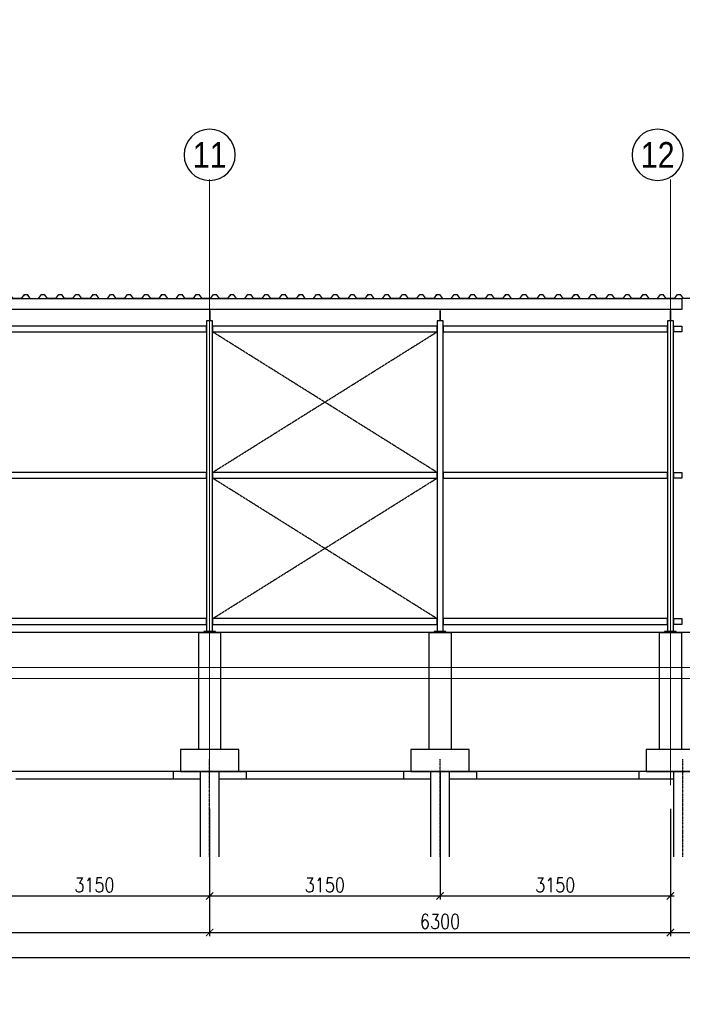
# Model space of a CAD drawing. Header units: millimetres. Extents: x -374129 to 1163271, y -112652 to 695637.
# Tile 230 of 256: x 48483 to 57543, y 50719 to 64180. Entities that reach past the tile are written whole.
import ezdxf
from ezdxf import colors
from ezdxf.entities.mleader import LeaderData, LeaderLine
from ezdxf.enums import TextEntityAlignment as Align
from ezdxf.math import Vec2, Vec3

# ---------------------------------------------------------------- set-up
doc = ezdxf.new("R2010")
doc.units = ezdxf.units.MM
doc.header["$PDMODE"] = 4
doc.linetypes.add('ACAD_ISO04W100', pattern=[30, 24, -3, 0, -3])
doc.linetypes.add('rcad -.-', pattern=[18, 12, -3, 0, -3])
doc.layers.add('A_HATCH', color=251, linetype='Continuous', lineweight=0)
doc.layers.add('KRT_osie', color=55, linetype='ACAD_ISO04W100', lineweight=18)
for name, color, linetype in [('KRT_fund', 3, 'Continuous'), ('KRT_izolacje', 252, 'Continuous'), ('KRT_opisy', 146, 'Continuous'), ('KRT_osie_budopis', 1, 'Continuous'), ('KRT_pale', 7, 'Continuous'), ('KRT_sciany', 2, 'Continuous'), ('KRT_stal', 4, 'Continuous'), ('KRT_wymiary', 4, 'Continuous'), ('KRT_wymiary_100', 4, 'Continuous')]:
    doc.layers.add(name, color=color, linetype=linetype)
doc.styles.add('biuro 1', font='arial.ttf')
doc.styles.add('WYMIAR', font='romans.shx', dxfattribs={"width": 0.8})
doc.linetypes.add('podbeton', pattern='A,0.3,-0.1,[131,ltypeshp.shx,S=0.1,R=0,X=-0.1,Y=0],-0.1,0.3', length=0.8)
doc.linetypes.add('ZIGZAG', pattern='A,0.0001,-0.2,[131,ltypeshp.shx,S=0.2,R=0,X=-0.2,Y=0],-0.4,[131,ltypeshp.shx,S=0.2,R=180,X=0.2,Y=0],-0.2', length=0.8001)
doc.dimstyles.new('KRT_1-100', dxfattribs={"dimscale": 100, "dimtxt": 2, "dimasz": 1, "dimexe": 0.5, "dimexo": 0, "dimgap": 0.5, "dimtad": 1, "dimdec": 1, "dimrnd": 0.1, "dimzin": 9, "dimdsep": 46, "dimtxsty": 'WYMIAR', "dimblk": 'ARCHTICK', "dimcen": 0.09, "dimdle": 0.5, "dimclrd": 1, "dimclre": 252, "dimclrt": 256, "dimadec": 0, "dimazin": 0, "dimtfac": 1, "dimtdec": 1, "dimtmove": 0, "dimatfit": 3, "dimfxl": 1, "dimtolj": 1, "dimtzin": 0, "dimarcsym": 0})

# ---------------------------------------------------------------- blocks, each defined once
blk = doc.blocks.new('TR55')
at = {"color": 0}
for p, q in [((-980, 0), (-992, -16)), ((-980, 0), (-940, 0)), ((-900, -55), (-940, 0)), ((-786, -55), (-745, 0)), ((-745, 0), (-705, 0)), ((-664, -55), (-705, 0)), ((-550, -55), (-510, 0)), ((-510, 0), (-470, 0)), ((-430, -55), (-470, 0)), ((-316, -55), (-275, 0)), ((-275, 0), (-235, 0)), ((-194, -55), (-235, 0)), ((-80, -55), (-40, 0)), ((-40, 0), (0, 0)), ((-900, -55), (-786, -55)), ((-550, -55), (-664, -55)), ((-316, -55), (-430, -55)), ((-80, -55), (-194, -55))]:
    blk.add_line(p, q, dxfattribs=at)
blk = doc.blocks.new('opis_osi')
at = {"linetype": 'Continuous'}
for start, end in [(90, 180), (0, 90), (180, 270), (270, 0)]:
    blk.add_arc((0, -37.5), 35, start, end, dxfattribs=at)
at = {"color": 0, "linetype": 'Continuous', "style": 'biuro 1', "width": 0.85}
blk.add_attdef('AA', text='', height=35, dxfattribs=at).set_placement((0.1, -37.5), align=Align.MIDDLE_CENTER)
blk = doc.blocks.new('slup160')
at = {"layer": 'KRT_stal'}
h = blk.add_hatch(color=256, dxfattribs=at)
h.dxf.hatch_style = 1
h.paths.add_polyline_path([(41, 4420), (-41, 4420), (-41, 4413), (-12, 4413, -0.414214), (-3, 4404), (-3, 4276, -0.414214), (-11, 4267), (-41, 4267), (-41, 4260), (41, 4260), (41, 4267), (12, 4267, -0.414214), (2, 4276), (2, 4404, -0.414214), (11, 4413), (41, 4413)])
for p, q in [((-3, 4404), (-3, 4276)), ((2, 4404), (2, 4276))]:
    blk.add_line(p, q, dxfattribs=at)
for points in [[(-41, 12), (41, 12), (41, 4260), (-41, 4260)], [(-80, 0), (80, 0), (80, 12), (-80, 12)]]:
    blk.add_lwpolyline(points, close=True, dxfattribs=at)
blk = doc.blocks.new('pale300')
at = {"color": 1, "linetype": 'rcad -.-', "ltscale": 0.2}
blk.add_line((0, -1165), (0, 169), dxfattribs=at)
at = {"color": 6, "linetype": 'ZIGZAG'}
for points in [[(130, -1165), (130, 0)], [(-130, 0), (-130, -1165)]]:
    blk.add_lwpolyline(points, dxfattribs=at)
blk = doc.blocks.new('_ArchTick')
at = {"color": 0, "linetype": 'ByBlock', "const_width": 0.15}
blk.add_lwpolyline([(-0.5, -0.5), (0.5, 0.5)], dxfattribs=at)
blk = doc.blocks.new('*D333')
at = {"layer": 'Defpoints', "color": 0, "transparency": 16777216}
for p in [(44780, 52435), (51080, 52443), (51080, 51701)]:
    blk.add_point(p, dxfattribs=at)
at = {"layer": 'KRT_wymiary_100', "color": 252, "lineweight": -2, "transparency": 16777216}
for p, q in [((44780, 52435), (44780, 51651)), ((51080, 52443), (51080, 51651))]:
    blk.add_line(p, q, dxfattribs=at)
at = {"layer": 'KRT_wymiary_100', "color": 1, "lineweight": -2, "transparency": 16777216}
blk.add_line((44730, 51701), (51130, 51701), dxfattribs=at)
at = {"layer": 'KRT_wymiary_100', "color": 1, "lineweight": -2, "transparency": 16777216, "xscale": 100, "yscale": 100, "zscale": 100, "rotation": 180}
blk.add_blockref('_ArchTick', (44780, 51701), dxfattribs=at)
at = {"layer": 'KRT_wymiary_100', "color": 1, "lineweight": -2, "transparency": 16777216, "xscale": 100, "yscale": 100, "zscale": 100}
blk.add_blockref('_ArchTick', (51080, 51701), dxfattribs=at)
at = {"layer": 'KRT_wymiary_100', "transparency": 16777216, "insert": (47930, 51851), "char_height": 200, "attachment_point": 5, "style": 'WYMIAR'}
blk.add_mtext('\\A1;6300', dxfattribs=at)
blk = doc.blocks.new('*D335')
at = {"layer": 'Defpoints', "color": 0, "transparency": 16777216}
for p in [(47930, 53902), (51080, 53390), (51080, 52200)]:
    blk.add_point(p, dxfattribs=at)
at = {"layer": 'KRT_wymiary_100', "color": 252, "lineweight": -2, "transparency": 16777216}
for p, q in [((47930, 53902), (47930, 52150)), ((51080, 53390), (51080, 52150))]:
    blk.add_line(p, q, dxfattribs=at)
at = {"layer": 'KRT_wymiary_100', "color": 1, "lineweight": -2, "transparency": 16777216}
blk.add_line((47880, 52200), (51130, 52200), dxfattribs=at)
at = {"layer": 'KRT_wymiary_100', "color": 1, "lineweight": -2, "transparency": 16777216, "xscale": 100, "yscale": 100, "zscale": 100, "rotation": 180}
blk.add_blockref('_ArchTick', (47930, 52200), dxfattribs=at)
at = {"layer": 'KRT_wymiary_100', "color": 1, "lineweight": -2, "transparency": 16777216, "xscale": 100, "yscale": 100, "zscale": 100}
blk.add_blockref('_ArchTick', (51080, 52200), dxfattribs=at)
at = {"layer": 'KRT_wymiary_100', "transparency": 16777216, "insert": (49505, 52350), "char_height": 200, "attachment_point": 5, "style": 'WYMIAR'}
blk.add_mtext('\\A1;3150', dxfattribs=at)
blk = doc.blocks.new('*D336')
at = {"layer": 'Defpoints', "color": 0, "transparency": 16777216}
for p in [(51080, 52435), (57380, 52443), (57380, 51701)]:
    blk.add_point(p, dxfattribs=at)
at = {"layer": 'KRT_wymiary_100', "color": 252, "lineweight": -2, "transparency": 16777216}
for p, q in [((51080, 52435), (51080, 51651)), ((57380, 52443), (57380, 51651))]:
    blk.add_line(p, q, dxfattribs=at)
at = {"layer": 'KRT_wymiary_100', "color": 1, "lineweight": -2, "transparency": 16777216}
blk.add_line((51030, 51701), (57430, 51701), dxfattribs=at)
at = {"layer": 'KRT_wymiary_100', "color": 1, "lineweight": -2, "transparency": 16777216, "xscale": 100, "yscale": 100, "zscale": 100, "rotation": 180}
blk.add_blockref('_ArchTick', (51080, 51701), dxfattribs=at)
at = {"layer": 'KRT_wymiary_100', "color": 1, "lineweight": -2, "transparency": 16777216, "xscale": 100, "yscale": 100, "zscale": 100}
blk.add_blockref('_ArchTick', (57380, 51701), dxfattribs=at)
at = {"layer": 'KRT_wymiary_100', "transparency": 16777216, "insert": (54230, 51851), "char_height": 200, "attachment_point": 5, "style": 'WYMIAR'}
blk.add_mtext('\\A1;6300', dxfattribs=at)
blk = doc.blocks.new('*D337')
at = {"layer": 'Defpoints', "color": 0, "transparency": 16777216}
for p in [(54230, 53902), (51080, 52425), (54230, 52200)]:
    blk.add_point(p, dxfattribs=at)
at = {"layer": 'KRT_wymiary_100', "color": 252, "lineweight": -2, "transparency": 16777216}
for p, q in [((54230, 53902), (54230, 52150)), ((51080, 52425), (51080, 52150))]:
    blk.add_line(p, q, dxfattribs=at)
at = {"layer": 'KRT_wymiary_100', "color": 1, "lineweight": -2, "transparency": 16777216}
blk.add_line((51030, 52200), (54280, 52200), dxfattribs=at)
at = {"layer": 'KRT_wymiary_100', "color": 1, "lineweight": -2, "transparency": 16777216, "xscale": 100, "yscale": 100, "zscale": 100, "rotation": 180}
blk.add_blockref('_ArchTick', (51080, 52200), dxfattribs=at)
at = {"layer": 'KRT_wymiary_100', "color": 1, "lineweight": -2, "transparency": 16777216, "xscale": 100, "yscale": 100, "zscale": 100}
blk.add_blockref('_ArchTick', (54230, 52200), dxfattribs=at)
at = {"layer": 'KRT_wymiary_100', "transparency": 16777216, "insert": (52655, 52350), "char_height": 200, "attachment_point": 5, "style": 'WYMIAR'}
blk.add_mtext('\\A1;3150', dxfattribs=at)
blk = doc.blocks.new('*D338')
at = {"layer": 'Defpoints', "color": 0, "transparency": 16777216}
for p in [(54230, 53902), (57380, 53390), (57380, 52200)]:
    blk.add_point(p, dxfattribs=at)
at = {"layer": 'KRT_wymiary_100', "color": 252, "lineweight": -2, "transparency": 16777216}
for p, q in [((54230, 53902), (54230, 52150)), ((57380, 53390), (57380, 52150))]:
    blk.add_line(p, q, dxfattribs=at)
at = {"layer": 'KRT_wymiary_100', "color": 1, "lineweight": -2, "transparency": 16777216}
blk.add_line((54180, 52200), (57430, 52200), dxfattribs=at)
at = {"layer": 'KRT_wymiary_100', "color": 1, "lineweight": -2, "transparency": 16777216, "xscale": 100, "yscale": 100, "zscale": 100, "rotation": 180}
blk.add_blockref('_ArchTick', (54230, 52200), dxfattribs=at)
at = {"layer": 'KRT_wymiary_100', "color": 1, "lineweight": -2, "transparency": 16777216, "xscale": 100, "yscale": 100, "zscale": 100}
blk.add_blockref('_ArchTick', (57380, 52200), dxfattribs=at)
at = {"layer": 'KRT_wymiary_100', "transparency": 16777216, "insert": (55805, 52350), "char_height": 200, "attachment_point": 5, "style": 'WYMIAR'}
blk.add_mtext('\\A1;3150', dxfattribs=at)
blk = doc.blocks.new('*D345')
at = {"layer": 'Defpoints', "color": 0, "transparency": 16777216}
for p in [(57380, 52443), (57720, 51927), (57720, 51701)]:
    blk.add_point(p, dxfattribs=at)
at = {"layer": 'KRT_wymiary_100', "color": 252, "lineweight": -2, "transparency": 16777216}
for p, q in [((57380, 52443), (57380, 51651)), ((57720, 51927), (57720, 51651))]:
    blk.add_line(p, q, dxfattribs=at)
at = {"layer": 'KRT_wymiary_100', "color": 1, "lineweight": -2, "transparency": 16777216}
blk.add_line((57330, 51701), (57770, 51701), dxfattribs=at)
at = {"layer": 'KRT_wymiary_100', "color": 1, "lineweight": -2, "transparency": 16777216, "xscale": 100, "yscale": 100, "zscale": 100, "rotation": 180}
blk.add_blockref('_ArchTick', (57380, 51701), dxfattribs=at)
at = {"layer": 'KRT_wymiary_100', "color": 1, "lineweight": -2, "transparency": 16777216, "xscale": 100, "yscale": 100, "zscale": 100}
blk.add_blockref('_ArchTick', (57720, 51701), dxfattribs=at)
at = {"layer": 'KRT_wymiary_100', "transparency": 16777216, "insert": (57980, 51851), "char_height": 200, "attachment_point": 5, "style": 'WYMIAR'}
blk.add_mtext('\\A1;340', dxfattribs=at)
blk = doc.blocks.new('*D376')
at = {"layer": 'Defpoints', "color": 0, "transparency": 16777216}
for p in [(-150, 52111), (70320, 51863), (70320, 51359)]:
    blk.add_point(p, dxfattribs=at)
at = {"layer": 'KRT_wymiary', "color": 252, "lineweight": -2, "transparency": 16777216}
for p, q in [((-150, 52111), (-150, 51309)), ((70320, 51863), (70320, 51309))]:
    blk.add_line(p, q, dxfattribs=at)
at = {"layer": 'KRT_wymiary', "color": 1, "lineweight": -2, "transparency": 16777216}
blk.add_line((-200, 51359), (70370, 51359), dxfattribs=at)
at = {"layer": 'KRT_wymiary', "color": 1, "lineweight": -2, "transparency": 16777216, "xscale": 100, "yscale": 100, "zscale": 100, "rotation": 180}
blk.add_blockref('_ArchTick', (-150, 51359), dxfattribs=at)
at = {"layer": 'KRT_wymiary', "color": 1, "lineweight": -2, "transparency": 16777216, "xscale": 100, "yscale": 100, "zscale": 100}
blk.add_blockref('_ArchTick', (70320, 51359), dxfattribs=at)
at = {"layer": 'KRT_wymiary', "transparency": 16777216, "insert": (35085, 51509), "char_height": 200, "attachment_point": 5, "style": 'WYMIAR'}
blk.add_mtext('\\A1;70470', dxfattribs=at)

msp = doc.modelspace()

# ---------------------------------------------------------------- linework, layer by layer
at = {"layer": 'A_HATCH', "color": 3}
msp.add_line((0, 55321.74), (70851.38, 55321.74), dxfattribs=at)
at = {"layer": 'A_HATCH', "color": 1}
msp.add_line((0, 55171.74), (70851.38, 55171.74), dxfattribs=at)
at = {"layer": 'KRT_fund', "color": 1, "linetype": 'ACAD_ISO04W100', "ltscale": 0.2}
for p, q in [((54189, 57991.74), (51121, 59911.74)), ((51121, 57991.74), (54189, 59911.74)), ((51121, 55991.74), (54189, 57911.74)), ((54189, 55991.74), (51121, 57911.74))]:
    msp.add_line(p, q, dxfattribs=at)
at = {"layer": 'KRT_sciany', "color": 2}
for p, q in [((70170, 55801.74), (150, 55801.74)), ((70720, 53901.74), (400, 53901.74))]:
    msp.add_line(p, q, dxfattribs=at)
at = {"layer": 'KRT_stal'}
msp.add_lwpolyline([(38320, 60221.74), (57540, 60221.74), (57540, 60361.74), (38320, 60361.74)], close=True, dxfattribs=at)
at = {"layer": 'KRT_stal', "color": 1}
for points in [[(47971, 59911.74), (51039, 59911.74), (51039, 59991.74), (47971, 59991.74)], [(51121, 59911.74), (54189, 59911.74), (54189, 59991.74), (51121, 59991.74)], [(54271, 59911.74), (57339, 59911.74), (57339, 59991.74), (54271, 59991.74)], [(57534.5, 59911.74), (57425.5, 59911.74), (57425.5, 59991.74), (57534.5, 59991.74)], [(47971, 57911.74), (51039, 57911.74), (51039, 57991.74), (47971, 57991.74)], [(51121, 57911.74), (54189, 57911.74), (54189, 57991.74), (51121, 57991.74)], [(54271, 57911.74), (57339, 57911.74), (57339, 57991.74), (54271, 57991.74)], [(57534.5, 57911.74), (57425.5, 57911.74), (57425.5, 57991.74), (57534.5, 57991.74)], [(47971, 55911.74), (51039, 55911.74), (51039, 55991.74), (47971, 55991.74)], [(51121, 55911.74), (54189, 55911.74), (54189, 55991.74), (51121, 55991.74)], [(54271, 55911.74), (57339, 55911.74), (57339, 55991.74), (54271, 55991.74)], [(57534.5, 55911.74), (57425.5, 55911.74), (57425.5, 55991.74), (57534.5, 55991.74)]]:
    msp.add_lwpolyline(points, close=True, dxfattribs=at)

# ---------------------------------------------------------------- block references
at = {"layer": 'KRT_izolacje', "color": 8}
for p in [(48587.82, 60421.74), (49527.82, 60421.74), (50467.82, 60421.74), (51407.82, 60421.74), (52347.82, 60421.74), (53287.82, 60421.74), (54227.82, 60421.74), (55167.82, 60421.74), (56107.82, 60421.74), (57047.82, 60421.74), (57987.82, 60421.74)]:
    msp.add_blockref('TR55', p, dxfattribs=at)
at = {"layer": 'KRT_osie_budopis', "color": 3, "xscale": 10, "yscale": 10, "zscale": 10}
for p, values in [((51080, 62706.63), {'AA': '11'}), ((57205, 62706.63), {'AA': '12'})]:
    msp.add_blockref('opis_osi', p, dxfattribs=at).add_auto_attribs(values)
at = {"layer": 'KRT_stal'}
for p in [(51080, 55801.74), (54230, 55801.74), (57380, 55801.74)]:
    msp.add_blockref('slup160', p, dxfattribs=at)

# ---------------------------------------------------------------- leaders
at = {"layer": 'KRT_opisy', "color": 1}
ml = msp.add_multileader_mtext('Standard', dxfattribs=at)
ml.set_content('\\C54;POZ.3.5 STĘŻENIE ŚCIENNE ', style='WYMIAR')
ml.set_leader_properties()
ml.build(insert=Vec2(0, 0))
ml.multileader.update_dxf_attribs({"dogleg_length": 0.36, "arrow_head_size": 200, "scale": 100})
ctx = ml.context
ctx.base_point, ctx.scale, ctx.char_height, ctx.arrow_head_size, ctx.landing_gap_size, ctx.plane_origin = Vec3(4529.42, 61665.82), 100, 180, 200, 9, Vec3(-37440.97, -20773.81)
notes = []
notes.append((ctx, [(0, (1, 1, 0), (4493.42, 61665.82), (1, 0), 36, [(0, [(3495.35, 59721.27)], 0, [])])]))
ctx.mtext.insert, ctx.mtext.width, ctx.mtext.defined_height, ctx.mtext.flow_direction = Vec3(4538.42, 61755.82), 2657.9479, 1300.46, 5
ml = msp.add_multileader_mtext('Standard', dxfattribs=at)
ml.set_content('\\C54;POZ.3.0 BLACHA TRAPEZOWA {\\H0.8x;\\C6;\\P}\\C6;TR50.260.1038 gr.0,6 NEGATYW, BALEXMETAL ', style='WYMIAR')
ml.set_leader_properties()
ml.build(insert=Vec2(0, 0))
ml.multileader.update_dxf_attribs({"dogleg_length": 0.36, "arrow_head_size": 200, "scale": 100})
ctx = ml.context
ctx.base_point, ctx.scale, ctx.char_height, ctx.arrow_head_size, ctx.landing_gap_size, ctx.plane_origin = Vec3(27225.3, 61541.21), 100, 180, 200, 9, Vec3(-5530.01, -24015.67)
notes.append((ctx, [(0, (1, 1, 0), (26977.76, 61541.21), (1, 0), 247.54, [(1, [(24132.13, 59179.47)], 0, [])])]))
ctx.mtext.insert, ctx.mtext.width, ctx.mtext.defined_height, ctx.mtext.flow_direction = Vec3(27234.3, 61661.21), 5639.0794, 1400.46, 5
ml = msp.add_multileader_mtext('Standard', dxfattribs=at)
ml.set_content('{\\C2;POZ.3.3 PŁATEW DACHOWA}', style='WYMIAR')
ml.set_leader_properties()
ml.build(insert=Vec2(0, 0))
ml.multileader.update_dxf_attribs({"dogleg_length": 0.36, "arrow_head_size": 200, "scale": 100})
ctx = ml.context
ctx.base_point, ctx.scale, ctx.char_height, ctx.arrow_head_size, ctx.landing_gap_size, ctx.plane_origin = Vec3(16991.4, 61306.69), 100, 180, 200, 9, Vec3(-21279.78, -21222.93)
notes.append((ctx, [(0, (1, 1, 0), (16955.4, 61306.69), (1, 0), 36, [(0, [(16049.38, 60301.19)], 0, [])])]))
ctx.mtext.insert, ctx.mtext.width, ctx.mtext.defined_height, ctx.mtext.flow_direction = Vec3(17000.4, 61396.69), 2657.9479, 1300.46, 5
ml = msp.add_multileader_mtext('Standard', dxfattribs=at)
ml.set_content('{\\C2;POZ.3.1 SŁUP STALOWY IPE160}', style='WYMIAR')
ml.set_leader_properties()
ml.build(insert=Vec2(0, 0))
ml.multileader.update_dxf_attribs({"dogleg_length": 0.36, "arrow_head_size": 200, "scale": 100})
ctx = ml.context
ctx.base_point, ctx.scale, ctx.char_height, ctx.arrow_head_size, ctx.landing_gap_size, ctx.plane_origin = Vec3(16602.1, 58975.51), 100, 180, 200, 9, Vec3(-19791.88, -23040.01)
notes.append((ctx, [(0, (1, 1, 0), (16566.1, 58975.51), (1, 0), 36, [(1, [(15709, 59669.05)], 0, [])])]))
ctx.mtext.insert, ctx.mtext.width, ctx.mtext.defined_height, ctx.mtext.flow_direction = Vec3(16611.1, 59065.51), 1971.2586, 1300.46, 5
ml = msp.add_multileader_mtext('Standard', dxfattribs=at)
ml.set_content('\\C54;POZ.3.4 RYGLE ŚCIENNE ', style='WYMIAR')
ml.set_leader_properties()
ml.build(insert=Vec2(0, 0))
ml.multileader.update_dxf_attribs({"dogleg_length": 0.36, "arrow_head_size": 200, "scale": 100})
ctx = ml.context
ctx.base_point, ctx.scale, ctx.char_height, ctx.arrow_head_size, ctx.landing_gap_size, ctx.plane_origin = Vec3(16917.43, 56914.92), 100, 180, 200, 9, Vec3(-14345.93, -23638.15)
notes.append((ctx, [(0, (1, 1, 0), (16881.43, 56914.92), (1, 0), 36, [(0, [(16305.52, 55991.74), (16234.42, 57991.74)], 0, [])])]))
ctx.mtext.insert, ctx.mtext.width, ctx.mtext.defined_height, ctx.mtext.flow_direction = Vec3(16926.43, 57004.92), 1754.4091, 1300.46, 5
ml = msp.add_multileader_mtext('Standard', dxfattribs=at)
ml.set_content('\\C54;POZ.1.7 PODWALINA FUNDAMENTOWA 15x190cm', style='WYMIAR')
ml.set_leader_properties()
ml.build(insert=Vec2(0, 0))
ml.multileader.update_dxf_attribs({"dogleg_length": 0.36, "arrow_head_size": 200, "scale": 100})
ctx = ml.context
ctx.base_point, ctx.scale, ctx.char_height, ctx.arrow_head_size, ctx.landing_gap_size, ctx.plane_origin = Vec3(5820.13, 50860.39), 100, 180, 200, 9, Vec3(-30868.89, -28018.32)
notes.append((ctx, [(0, (1, 1, 0), (5784.13, 50860.39), (1, 0), 36, [(1, [(4195.72, 54183.21)], 0, [])])]))
ctx.mtext.insert, ctx.mtext.width, ctx.mtext.defined_height, ctx.mtext.flow_direction = Vec3(5829.13, 50950.39), 3482.7917, 1400.46, 5
for ctx, leaders in notes:
    for number, flags, end, landing, length, lines in leaders:
        leader = LeaderData()
        leader.index, (leader.has_last_leader_line, leader.has_dogleg_vector, leader.attachment_direction) = number, flags
        leader.last_leader_point, leader.dogleg_vector, leader.dogleg_length = Vec3(end), Vec3(landing), length
        for number, points, colour, breaks in lines:
            line = LeaderLine()
            line.index, line.vertices, line.color, line.breaks = number, Vec3.list(points), colors.encode_raw_color(colour), breaks
            leader.lines.append(line)
        ctx.leaders.append(leader)

# ---------------------------------------------------------------- next in the draw order: leaders
ml = msp.add_multileader_mtext('Standard', dxfattribs=at)
ml.set_content('\\C54;WARSTWY GRUNTU WEDŁUG PROJEKTU WZMOCNIENIA PODŁOŻA:\\P\\pi-3,l3,t3;{\\fSymbol|b0|i0|c2|p18;·^I}nB [Po/Pr] gr.40cm\\P{\\fSymbol|b0|i0|c2|p18;·^I}TŁUCZEŃ, ROZKRUSZ BETONOWY gr.30cm\\P{\\fSymbol|b0|i0|c2|p18;·^I}GRUNT RODZIMY \\fArial|b0|i0|c238|p34;\\W1;G\\fSymbol|b0|i0|c2|p18;p\\fArial|b0|i0|c238|p34;/G\\fSymbol|b0|i0|c2|p18;p\\fArial|b0|i0|c238|p34;z pl/tpl', style='WYMIAR')
ml.set_leader_properties()
ml.build(insert=Vec2(0, 0))
ml.multileader.update_dxf_attribs({"text_left_attachment_type": 6, "text_right_attachment_type": 6, "dogleg_length": 0.36, "arrow_head_size": 200, "scale": 100})
ctx = ml.context
ctx.base_point, ctx.scale, ctx.char_height, ctx.arrow_head_size, ctx.landing_gap_size, ctx.plane_origin = Vec3(-8776.91, 52138.72), 100, 200, 200, 9, Vec3(-44267.87, -29913.25)
ctx.left_attachment, ctx.right_attachment = 6, 6
notes = []
notes.append((ctx, [(0, (1, 1, 0), (-8812.91, 52138.72), (1, 0), 36, [(1, [(-8812.91, 54511.74)], 0, [])])]))
ctx.mtext.insert, ctx.mtext.width, ctx.mtext.defined_height, ctx.mtext.flow_direction = Vec3(-8767.91, 52394.12), 6873.6004, 1534.23, 5
ctx.mtext.has_bg_fill, ctx.mtext.bg_color, ctx.mtext.bg_scale_factor, ctx.mtext.bg_transparency, ctx.mtext.use_window_bg_color = 1, -1027028792, 1.5, 0, 1
for ctx, leaders in notes:
    for number, flags, end, landing, length, lines in leaders:
        leader = LeaderData()
        leader.index, (leader.has_last_leader_line, leader.has_dogleg_vector, leader.attachment_direction) = number, flags
        leader.last_leader_point, leader.dogleg_vector, leader.dogleg_length = Vec3(end), Vec3(landing), length
        for number, points, colour, breaks in lines:
            line = LeaderLine()
            line.index, line.vertices, line.color, line.breaks = number, Vec3.list(points), colors.encode_raw_color(colour), breaks
            leader.lines.append(line)
        ctx.leaders.append(leader)

# ---------------------------------------------------------------- next in the draw order: linework, layer by layer
at = {"layer": 'KRT_fund', "color": 1, "linetype": 'podbeton'}
for p, q in [((50580, 53901.74), (50580, 53801.74)), ((50680, 53901.74), (50580, 53901.74)), ((51480, 53901.74), (51580, 53901.74)), ((51580, 53901.74), (51580, 53801.74)), ((53730, 53901.74), (53730, 53801.74)), ((53830, 53901.74), (53730, 53901.74)), ((53730, 53901.74), (53730, 53801.74)), ((53830, 53901.74), (53730, 53901.74)), ((54630, 53901.74), (54730, 53901.74)), ((54630, 53901.74), (54730, 53901.74)), ((54730, 53901.74), (54730, 53801.74)), ((54730, 53901.74), (54730, 53801.74)), ((56950, 53901.74), (56950, 53801.74)), ((57050, 53901.74), (56950, 53901.74)), ((48430, 53801.74), (50950.04, 53801.74)), ((51210, 53801.74), (51580, 53801.74)), ((51580, 53801.74), (54100.04, 53801.74)), ((54360, 53801.74), (54730, 53801.74)), ((54360, 53801.74), (54730, 53801.74)), ((54730, 53801.74), (57420.04, 53801.74))]:
    msp.add_line(p, q, dxfattribs=at)
at = {"layer": 'KRT_fund', "color": 2}
for points in [[(50930, 54201.74), (50930, 55801.74), (51230, 55801.74), (51230, 54201.74)], [(54080, 54201.74), (54080, 55801.74), (54380, 55801.74), (54380, 54201.74)], [(54080, 54201.74), (54080, 55801.74), (54380, 55801.74), (54380, 54201.74)], [(57230, 54201.74), (57230, 55801.74), (57530, 55801.74), (57530, 54201.74)], [(51480, 53901.74), (51480, 54201.74), (50680, 54201.74), (50680, 53901.74)], [(54630, 53901.74), (54630, 54201.74), (53830, 54201.74), (53830, 53901.74)], [(54630, 53901.74), (54630, 54201.74), (53830, 54201.74), (53830, 53901.74)], [(58050, 53901.74), (58050, 54201.74), (57050, 54201.74), (57050, 53901.74)]]:
    msp.add_lwpolyline(points, close=True, dxfattribs=at)
at = {"layer": 'KRT_osie', "ltscale": 0.5}
for p, q in [((51080, 61997.09), (51080, 53714.43)), ((51080, 61997.09), (51080, 53714.43)), ((57380, 61997.09), (57380, 53714.43)), ((57380, 61997.09), (57380, 53714.43))]:
    msp.add_line(p, q, dxfattribs=at)

# ---------------------------------------------------------------- next in the draw order: block references
at = {"layer": 'KRT_pale'}
for p in [(51080.02, 53901.74), (54230.02, 53901.74), (57550.02, 53901.74)]:
    msp.add_blockref('pale300', p, dxfattribs=at)

# ---------------------------------------------------------------- next in the draw order: dimensions: what is measured, and where the dimension line sits
at = {"layer": 'KRT_wymiary'}
dim = msp.add_linear_dim(base=(70320, 51359.04), p1=(-150, 52110.95), p2=(70320, 51862.55), dimstyle='KRT_1-100', dxfattribs=at)
dim.commit()
dim.dimension.update_dxf_attribs({"geometry": '*D376', "text_midpoint": (35085, 51509.04)})
at = {"layer": 'KRT_wymiary_100'}
for base, p1, p2, picture, middle in [((51080, 52200.11), (47930, 53901.74), (51080, 53389.91), '*D335', (49505, 52350.11)), ((54230, 52200.11), (51080, 52425.47), (54230, 53901.74), '*D337', (52655, 52350.11)), ((57380, 52200.11), (54230, 53901.74), (57380, 53389.91), '*D338', (55805, 52350.11))]:
    dim = msp.add_linear_dim(base=base, p1=p1, p2=p2, dimstyle='KRT_1-100', dxfattribs=at)
    dim.commit()
    dim.dimension.update_dxf_attribs({"geometry": picture, "text_midpoint": middle})
for base, p1, p2, picture, middle in [((51080, 51701.16), (44780, 52435.05), (51080, 52443.43), '*D333', (47930, 51851.16)), ((57380, 51701.16), (51080, 52435.05), (57380, 52443.43), '*D336', (54230, 51851.16))]:
    dim = msp.add_linear_dim(base=base, p1=p1, p2=p2, dimstyle='KRT_1-100', override={"dimtmove": 1}, dxfattribs=at)
    dim.commit()
    dim.dimension.update_dxf_attribs({"geometry": picture, "text_midpoint": middle})
dim = msp.add_linear_dim(base=(57720, 51701.16), p1=(57380, 52443.43), p2=(57720, 51927.03), dimstyle='KRT_1-100', override={"dimtmove": 1}, dxfattribs=at)
dim.commit()
dim.dimension.update_dxf_attribs({"geometry": '*D345', "text_midpoint": (57980.1, 51701.16), "dimtype": 160})

# ---------------------------------------------------------------- next in the draw order: leaders
at = {"layer": 'KRT_opisy', "color": 1}
ml = msp.add_multileader_mtext('Standard', dxfattribs=at)
ml.set_content('\\C54;OTWÓR W ŚCIANIE ZEWNĘTRZNEJ\\PRZĘDNA OSI KANAŁU(0,00) = 3,50 m\\PWYMIAR 135x90 cm\\fArial|b0|i0|c238|p34;\\W1; ', style='WYMIAR')
ml.set_leader_properties()
ml.build(insert=Vec2(0, 0))
ml.multileader.update_dxf_attribs({"text_right_attachment_type": 6, "dogleg_length": 0.36, "arrow_head_size": 200, "scale": 100})
ctx = ml.context
ctx.base_point, ctx.scale, ctx.char_height, ctx.arrow_head_size, ctx.landing_gap_size, ctx.plane_origin = Vec3(8574.05, 63979.87), 100, 200, 200, 9, Vec3(-21732.78, -29195.3)
ctx.right_attachment = 6
notes = []
notes.append((ctx, [(0, (1, 1, 0), (8538.05, 63979.87), (1, 0), 36, [(1, [(7696.68, 59336.74)], 0, [])])]))
ctx.mtext.insert, ctx.mtext.width, ctx.mtext.defined_height, ctx.mtext.flow_direction = Vec3(8583.05, 64079.87), 5076.6338, 1534.23, 5
ctx.mtext.has_bg_fill, ctx.mtext.bg_color, ctx.mtext.bg_scale_factor, ctx.mtext.bg_transparency, ctx.mtext.use_window_bg_color = 1, -1027028792, 1.5, 0, 1
for ctx, leaders in notes:
    for number, flags, end, landing, length, lines in leaders:
        leader = LeaderData()
        leader.index, (leader.has_last_leader_line, leader.has_dogleg_vector, leader.attachment_direction) = number, flags
        leader.last_leader_point, leader.dogleg_vector, leader.dogleg_length = Vec3(end), Vec3(landing), length
        for number, points, colour, breaks in lines:
            line = LeaderLine()
            line.index, line.vertices, line.color, line.breaks = number, Vec3.list(points), colors.encode_raw_color(colour), breaks
            leader.lines.append(line)
        ctx.leaders.append(leader)

# ---------------------------------------------------------------- next in the draw order: leaders
ml = msp.add_multileader_mtext('Standard', dxfattribs=at)
ml.set_content('\\C54;OTWÓR W ŚCIANIE ZEWNĘTRZNEJ\\PRZĘDNA OSI KANAŁU(0,00) = 3,50 m\\PWYMIAR 135x90 cm\\fArial|b0|i0|c238|p34;\\W1; ', style='WYMIAR')
ml.set_leader_properties()
ml.build(insert=Vec2(0, 0))
ml.multileader.update_dxf_attribs({"text_right_attachment_type": 6, "dogleg_length": 0.36, "arrow_head_size": 200, "scale": 100})
ctx = ml.context
ctx.base_point, ctx.scale, ctx.char_height, ctx.arrow_head_size, ctx.landing_gap_size, ctx.plane_origin = Vec3(21514.05, 63979.87), 100, 200, 200, 9, Vec3(-8792.78, -29195.3)
ctx.right_attachment = 6
notes = []
notes.append((ctx, [(0, (1, 1, 0), (21478.05, 63979.87), (1, 0), 36, [(1, [(20636.68, 59336.74)], 0, [])])]))
ctx.mtext.insert, ctx.mtext.width, ctx.mtext.defined_height, ctx.mtext.flow_direction = Vec3(21523.05, 64079.87), 5076.6338, 1534.23, 5
ctx.mtext.has_bg_fill, ctx.mtext.bg_color, ctx.mtext.bg_scale_factor, ctx.mtext.bg_transparency, ctx.mtext.use_window_bg_color = 1, -1027028792, 1.5, 0, 1
for ctx, leaders in notes:
    for number, flags, end, landing, length, lines in leaders:
        leader = LeaderData()
        leader.index, (leader.has_last_leader_line, leader.has_dogleg_vector, leader.attachment_direction) = number, flags
        leader.last_leader_point, leader.dogleg_vector, leader.dogleg_length = Vec3(end), Vec3(landing), length
        for number, points, colour, breaks in lines:
            line = LeaderLine()
            line.index, line.vertices, line.color, line.breaks = number, Vec3.list(points), colors.encode_raw_color(colour), breaks
            leader.lines.append(line)
        ctx.leaders.append(leader)

# ---------------------------------------------------------------- next in the draw order: leaders
ml = msp.add_multileader_mtext('Standard', dxfattribs=at)
ml.set_content('\\C54;OTWÓR W ŚCIANIE ZEWNĘTRZNEJ\\PRZĘDNA OSI KANAŁU(0,00) = 3,50 m\\PWYMIAR 135x90 cm\\fArial|b0|i0|c238|p34;\\W1; ', style='WYMIAR')
ml.set_leader_properties()
ml.build(insert=Vec2(0, 0))
ml.multileader.update_dxf_attribs({"text_right_attachment_type": 6, "dogleg_length": 0.36, "arrow_head_size": 200, "scale": 100})
ctx = ml.context
ctx.base_point, ctx.scale, ctx.char_height, ctx.arrow_head_size, ctx.landing_gap_size, ctx.plane_origin = Vec3(40754.05, 63979.87), 100, 200, 200, 9, Vec3(10447.22, -29195.3)
ctx.right_attachment = 6
notes = []
notes.append((ctx, [(0, (1, 1, 0), (40718.05, 63979.87), (1, 0), 36, [(1, [(39876.68, 59336.74)], 0, [])])]))
ctx.mtext.insert, ctx.mtext.width, ctx.mtext.defined_height, ctx.mtext.flow_direction = Vec3(40763.05, 64079.87), 5076.6338, 1534.23, 5
ctx.mtext.has_bg_fill, ctx.mtext.bg_color, ctx.mtext.bg_scale_factor, ctx.mtext.bg_transparency, ctx.mtext.use_window_bg_color = 1, -1027028792, 1.5, 0, 1
for ctx, leaders in notes:
    for number, flags, end, landing, length, lines in leaders:
        leader = LeaderData()
        leader.index, (leader.has_last_leader_line, leader.has_dogleg_vector, leader.attachment_direction) = number, flags
        leader.last_leader_point, leader.dogleg_vector, leader.dogleg_length = Vec3(end), Vec3(landing), length
        for number, points, colour, breaks in lines:
            line = LeaderLine()
            line.index, line.vertices, line.color, line.breaks = number, Vec3.list(points), colors.encode_raw_color(colour), breaks
            leader.lines.append(line)
        ctx.leaders.append(leader)

doc.saveas('drawing.dxf')
